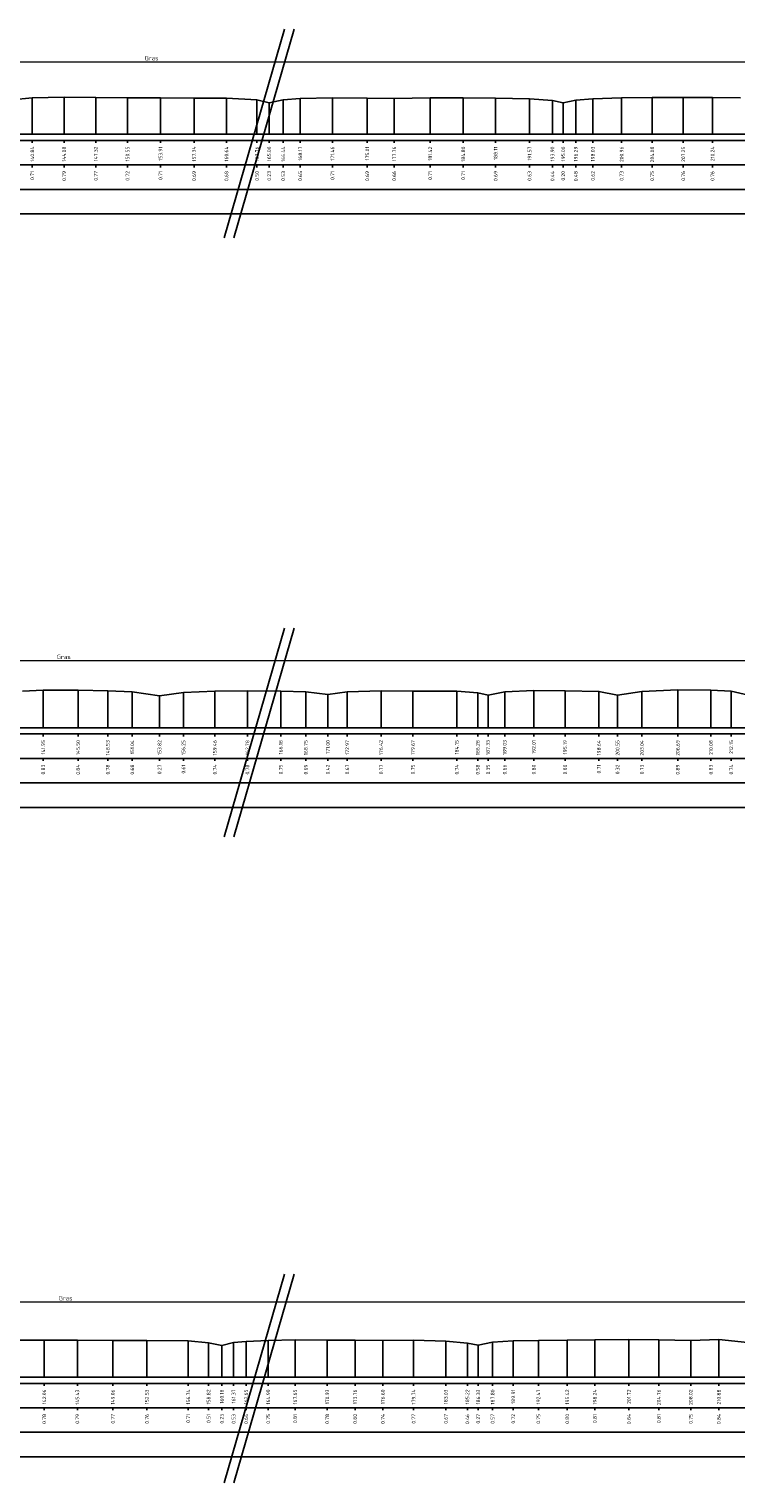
# Model space of a CAD drawing. Header units: metres. Extents: x 132725 to 140175, y 414354 to 417094.
# Tile 30 of 40: x 139991 to 140063, y 416609 to 416757. Entities that reach past the tile are written whole.
import ezdxf
from ezdxf.enums import TextEntityAlignment as Align

# ---------------------------------------------------------------- set-up
doc = ezdxf.new("R2010")
doc.units = ezdxf.units.M
doc.header["$PDMODE"] = 35
doc.header["$PDSIZE"] = 0.075
doc.layers.get('Defpoints').update_dxf_attribs({"true_color": 0x806000})
for name, color, linetype, lineweight in [('B-ME-GW-MAAIVELD-GD', 8, 'GW-MAAIVELD', 25), ('X-XX-AL-DETAIL1-M', 7, 'Continuous', 18), ('X-XX-AL-TEKENBLAD_KADER_AFSNIJMARKERING-G', 7, 'Continuous', 25)]:
    doc.layers.add(name, color=color, linetype=linetype, lineweight=lineweight)
doc.layers.add('X-ME-AL-PROFIELRASTER-S', color=7, linetype='Continuous')
doc.styles.add('NLCS-ISO-ANNOTATIEF-T18', font='NLCS-ISO.ttf', dxfattribs={"height": 1.8})
doc.styles.add('NLCS-ISO-ANNOTATIVE-T18', font='NLCS-ISO.ttf', dxfattribs={"height": 1.8})
doc.linetypes.add('GW-MAAIVELD', pattern='A,12,[40,NLCS.SHX,S=1,R=0,X=0,Y=-0.5],12', length=24)
doc.dimstyles.new('NLCS-ANNOTATIEF-T18-PIJL_L2_H0', dxfattribs={"dimtxt": 2.5, "dimasz": 1.8, "dimexe": 2, "dimexo": 2, "dimgap": 0.7, "dimtad": 1, "dimzin": 0, "dimdsep": 46, "dimtxsty": 'NLCS-ISO-ANNOTATIEF-T18', "dimcen": 0, "dimdle": 2, "dimclrd": 256, "dimclre": 256, "dimclrt": 10, "dimaunit": 2, "dimadec": 0, "dimazin": 0, "dimtfac": 1, "dimtdec": 3, "dimtofl": 0, "dimtmove": 0, "dimatfit": 3, "dimfxl": 2, "dimfxlon": 1, "dimtfillclr": 256, "dimtolj": 1, "dimtzin": 0, "dimlwd": -1, "dimlwe": -1, "dimarcsym": 0})

# ---------------------------------------------------------------- blocks, each defined once
blk = doc.blocks.new('SAL-PROFIELRASTER_BALK_EIND1-D')
at = {"color": 0, "linetype": 'ByBlock', "lineweight": -2, "flags": 128}
for points in [[(0, 0), (1, 0)], [(0, -2.5), (1, -2.5)], [(0, -12.5), (1, -12.5)]]:
    blk.add_lwpolyline(points, dxfattribs=at)
blk = doc.blocks.new('SAL-PROFIELRASTER_BALK_EIND2-D')
at = {"color": 0, "linetype": 'ByBlock', "lineweight": -2}
blk.add_line((1, -12.5), (0, -12.5), dxfattribs=at)
blk = doc.blocks.new('SAL-PROFIELRASTER_BALK_DATA-D')
at = {"color": 0, "linetype": 'ByBlock', "lineweight": -2}
blk.add_lwpolyline([(0, -3.5), (0, -2.5)], dxfattribs=at)
at = {"color": 0, "linetype": 'ByBlock', "lineweight": -2, "style": 'NLCS-ISO-ANNOTATIVE-T18'}
blk.add_attdef('GETAL', text='', height=1.5, rotation=90, dxfattribs=at).set_placement((0.75, -5), align=Align.RIGHT)
blk = doc.blocks.new('SAL-PROFIELRASTER_AANHAAL-D')
at = {"color": 9, "linetype": 'ByBlock', "lineweight": -2, "flags": 128}
blk.add_lwpolyline([(0, 1), (0, 0)], dxfattribs=at)
blk = doc.blocks.new('*D32')
at = {"layer": 'Defpoints', "color": 0, "transparency": 16777216}
for p in [(139969.03, 416627.48), (139969.03, 416622.68), (140064.86, 416622.7)]:
    blk.add_point(p, dxfattribs=at)
at = {"layer": 'X-XX-AL-DETAIL1-M', "transparency": 16777216}
for p, q in [((139969.03, 416626.98), (139969.03, 416627.98)), ((140064.86, 416626.98), (140064.86, 416627.98)), ((140064.41, 416627.48), (139969.48, 416627.48))]:
    blk.add_line(p, q, dxfattribs=at)
for points in [[(139969.48, 416627.55), (139969.48, 416627.4), (139969.03, 416627.48)], [(140064.41, 416627.55), (140064.41, 416627.4), (140064.86, 416627.48)]]:
    blk.add_solid(points, dxfattribs=at)
at = {"layer": 'X-XX-AL-DETAIL1-M', "color": 10, "transparency": 16777216, "insert": (139994.36, 416627.88), "char_height": 0.45, "attachment_point": 5, "style": 'NLCS-ISO-ANNOTATIEF-T18'}
blk.add_mtext('\\A1;Gras', dxfattribs=at)
blk = doc.blocks.new('*D173')
at = {"layer": 'Defpoints', "color": 0, "transparency": 16777216}
for p in [(139987.13, 416754.08), (139987.13, 416749.6), (140071.07, 416749.6)]:
    blk.add_point(p, dxfattribs=at)
at = {"layer": 'X-XX-AL-DETAIL1-M', "transparency": 16777216}
for p, q in [((139987.13, 416753.58), (139987.13, 416754.58)), ((140070.62, 416754.08), (139987.58, 416754.08)), ((140071.07, 416753.58), (140071.07, 416754.58))]:
    blk.add_line(p, q, dxfattribs=at)
for points in [[(139987.58, 416754.15), (139987.58, 416754), (139987.13, 416754.08)], [(140070.62, 416754.15), (140070.62, 416754), (140071.07, 416754.08)]]:
    blk.add_solid(points, dxfattribs=at)
at = {"layer": 'X-XX-AL-DETAIL1-M', "color": 10, "transparency": 16777216, "insert": (140003.13, 416754.48), "char_height": 0.45, "attachment_point": 5, "style": 'NLCS-ISO-ANNOTATIEF-T18'}
blk.add_mtext('\\A1;Gras', dxfattribs=at)
blk = doc.blocks.new('*D185')
at = {"layer": 'Defpoints', "color": 0, "transparency": 16777216}
for p in [(139971.46, 416692.96), (139971.46, 416688.98), (140077.57, 416688.99)]:
    blk.add_point(p, dxfattribs=at)
at = {"layer": 'X-XX-AL-DETAIL1-M', "transparency": 16777216}
for p, q in [((139971.46, 416692.46), (139971.46, 416693.46)), ((140077.12, 416692.96), (139971.91, 416692.96)), ((140077.57, 416692.46), (140077.57, 416693.46))]:
    blk.add_line(p, q, dxfattribs=at)
for points in [[(139971.91, 416693.03), (139971.91, 416692.88), (139971.46, 416692.96)], [(140077.12, 416693.03), (140077.12, 416692.88), (140077.57, 416692.96)]]:
    blk.add_solid(points, dxfattribs=at)
at = {"layer": 'X-XX-AL-DETAIL1-M', "color": 10, "transparency": 16777216, "insert": (139994.17, 416693.36), "char_height": 0.45, "attachment_point": 5, "style": 'NLCS-ISO-ANNOTATIEF-T18'}
blk.add_mtext('\\A1;Gras', dxfattribs=at)

msp = doc.modelspace()

# ---------------------------------------------------------------- linework, layer by layer
at = {"layer": 'B-ME-GW-MAAIVELD-GD', "ltscale": 0.1}
for points in [[(139988.873, 416750.206), (139990.965, 416750.416), (139994.203, 416750.495), (139997.452, 416750.475), (140000.676, 416750.422), (140004.04, 416750.413), (140007.468, 416750.39), (140010.769, 416750.381), (140013.887, 416750.208), (140015.127, 416749.932), (140016.568, 416750.23), (140018.297, 416750.35), (140021.585, 416750.411), (140025.135, 416750.397), (140027.886, 416750.365), (140031.551, 416750.413), (140034.929, 416750.414), (140038.237, 416750.399), (140041.694, 416750.336), (140044.032, 416750.149), (140045.126, 416749.901), (140046.417, 416750.188), (140048.158, 416750.323), (140051.091, 416750.43), (140054.207, 416750.455), (140057.382, 416750.469), (140060.365, 416750.463), (140063.226, 416750.44)], [(139989.947, 416689.839), (139992.073, 416689.941), (139995.629, 416689.95), (139998.663, 416689.887), (140001.165, 416689.792), (140003.943, 416689.373), (140006.381, 416689.714), (140009.586, 416689.843), (140012.908, 416689.884), (140016.309, 416689.862), (140018.878, 416689.801), (140021.124, 416689.526), (140023.102, 416689.78), (140026.548, 416689.876), (140029.795, 416689.858), (140034.273, 416689.844), (140036.411, 416689.688), (140037.462, 416689.456), (140039.161, 416689.77), (140042.133, 416689.906), (140045.317, 416689.903), (140048.772, 416689.822), (140050.676, 416689.429), (140053.164, 416689.834), (140056.818, 416689.993), (140060.207, 416689.941), (140062.276, 416689.847), (140064.045, 416689.431)], [(139988.544, 416623.61), (139992.187, 416623.589), (139995.559, 416623.599), (139999.188, 416623.577), (140002.662, 416623.569), (140006.869, 416623.518), (140008.95, 416623.323), (140010.311, 416623.041), (140011.498, 416623.342), (140012.777, 416623.449), (140015.03, 416623.562), (140017.776, 416623.622), (140021.054, 416623.591), (140023.891, 416623.608), (140026.732, 416623.554), (140029.871, 416623.584), (140033.162, 416623.477), (140035.351, 416623.276), (140036.461, 416623.078), (140037.93, 416623.381), (140040.036, 416623.536), (140042.594, 416623.56), (140045.544, 416623.609), (140048.364, 416623.622), (140051.843, 416623.652), (140054.89, 416623.626), (140058.149, 416623.566), (140061.012, 416623.651), (140063.919, 416623.344)]]:
    msp.add_lwpolyline(points, dxfattribs=at)
at = {"layer": 'X-XX-AL-TEKENBLAD_KADER_AFSNIJMARKERING-G'}
for points in [[(140016.706, 416757.447), (140010.552, 416736.149)], [(140017.688, 416757.447), (140011.534, 416736.149)], [(140016.706, 416696.291), (140010.552, 416674.994)], [(140017.688, 416696.291), (140011.534, 416674.994)], [(140016.706, 416630.319), (140010.552, 416609.022)], [(140017.688, 416630.319), (140011.534, 416609.022)]]:
    msp.add_lwpolyline(points, dxfattribs=at)

# ---------------------------------------------------------------- block references
at = {"layer": 'X-ME-AL-PROFIELRASTER-S'}
for p, yscale in [((139990.965, 416746.705), 3.711), ((139994.203, 416746.705), 3.79), ((139997.452, 416746.705), 3.77), ((140000.676, 416746.705), 3.717), ((140004.04, 416746.705), 3.708), ((140007.468, 416746.705), 3.685), ((140010.769, 416746.705), 3.676), ((140013.887, 416746.705), 3.503), ((140015.127, 416746.705), 3.227), ((140016.568, 416746.705), 3.525), ((140018.297, 416746.705), 3.645), ((140021.585, 416746.705), 3.706), ((140025.135, 416746.705), 3.692), ((140027.886, 416746.705), 3.66), ((140031.551, 416746.705), 3.708), ((140034.929, 416746.705), 3.709), ((140038.237, 416746.705), 3.694), ((140041.694, 416746.705), 3.631), ((140044.032, 416746.705), 3.444), ((140045.126, 416746.705), 3.196), ((140046.417, 416746.705), 3.483), ((140048.158, 416746.705), 3.618), ((140051.091, 416746.705), 3.725), ((140054.207, 416746.705), 3.75), ((140057.382, 416746.705), 3.764), ((140060.365, 416746.705), 3.758), ((139992.073, 416686.108), 3.833), ((139995.629, 416686.108), 3.842), ((139998.663, 416686.108), 3.779), ((140009.586, 416686.108), 3.735), ((140012.908, 416686.108), 3.776), ((140016.309, 416686.108), 3.754), ((140026.548, 416686.108), 3.768), ((140029.795, 416686.108), 3.75), ((140034.273, 416686.108), 3.736), ((140042.133, 416686.108), 3.798), ((140045.317, 416686.108), 3.795), ((140053.164, 416686.108), 3.726), ((140056.818, 416686.108), 3.885), ((140060.207, 416686.108), 3.833), ((140062.276, 416686.108), 3.739), ((140001.165, 416686.108), 3.684), ((140003.943, 416686.108), 3.265), ((140006.381, 416686.108), 3.606), ((140018.878, 416686.108), 3.693), ((140021.124, 416686.108), 3.418), ((140023.102, 416686.108), 3.672), ((140036.411, 416686.108), 3.58), ((140037.462, 416686.108), 3.348), ((140039.161, 416686.108), 3.662), ((140048.772, 416686.108), 3.714), ((140050.676, 416686.108), 3.321), ((139992.187, 416619.812), 3.777), ((139995.559, 416619.812), 3.787), ((139999.188, 416619.812), 3.765), ((140002.662, 416619.812), 3.757), ((140006.869, 416619.812), 3.706), ((140008.95, 416619.812), 3.511), ((140010.311, 416619.812), 3.229), ((140011.498, 416619.812), 3.53), ((140012.777, 416619.812), 3.637), ((140015.03, 416619.812), 3.75), ((140017.776, 416619.812), 3.81), ((140023.891, 416619.812), 3.796), ((140026.732, 416619.812), 3.742), ((140029.871, 416619.812), 3.772), ((140033.162, 416619.812), 3.665), ((140035.351, 416619.812), 3.464), ((140036.461, 416619.812), 3.266), ((140037.93, 416619.812), 3.569), ((140040.036, 416619.812), 3.724), ((140042.594, 416619.812), 3.748), ((140045.544, 416619.812), 3.797), ((140048.364, 416619.812), 3.81), ((140051.843, 416619.812), 3.84), ((140054.89, 416619.812), 3.814), ((140058.149, 416619.812), 3.754), ((140061.012, 416619.812), 3.839)]:
    msp.add_blockref('SAL-PROFIELRASTER_AANHAAL-D', p, dxfattribs=dict(at, yscale=yscale))
for name, p, xscale, yscale, zscale in [('SAL-PROFIELRASTER_BALK_EIND1-D', (139850.128, 416746.705), 308, 0.25, 303.9164703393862), ('SAL-PROFIELRASTER_BALK_EIND2-D', (139850.128, 416744.205), 308, 0.25, 303.9164703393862), ('SAL-PROFIELRASTER_BALK_EIND2-D', (139850.128, 416741.705), 308, 0.25, 303.9164703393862), ('SAL-PROFIELRASTER_BALK_EIND1-D', (139850.128, 416686.108), 301, 0.25, 298.1629263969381), ('SAL-PROFIELRASTER_BALK_EIND2-D', (139850.128, 416683.608), 301, 0.25, 298.1629263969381), ('SAL-PROFIELRASTER_BALK_EIND2-D', (139850.128, 416681.108), 301, 0.25, 298.1629263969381), ('SAL-PROFIELRASTER_AANHAAL-D', (140021.054, 416619.812), 0.7907512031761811, 3.778999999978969, 0.7907512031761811), ('SAL-PROFIELRASTER_BALK_EIND1-D', (139850.128, 416619.812), 287.3520010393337, 0.25, 287.3520010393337), ('SAL-PROFIELRASTER_BALK_EIND2-D', (139850.128, 416617.312), 287.3520010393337, 0.25, 287.3520010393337), ('SAL-PROFIELRASTER_BALK_EIND2-D', (139850.128, 416614.812), 287.3520010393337, 0.25, 287.3520010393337)]:
    msp.add_blockref(name, p, dxfattribs=dict(at, xscale=xscale, yscale=yscale, zscale=zscale))
at = {"layer": 'X-ME-AL-PROFIELRASTER-S', "xscale": 0.25, "yscale": 0.25, "zscale": 0.25}
for p, values in [((139990.965, 416746.705), {'GETAL': '140.84'}), ((139994.203, 416746.705), {'GETAL': '144.08'}), ((139997.452, 416746.705), {'GETAL': '147.32'}), ((140000.676, 416746.705), {'GETAL': '150.55'}), ((140004.04, 416746.705), {'GETAL': '153.91'}), ((140007.468, 416746.705), {'GETAL': '157.34'}), ((140010.769, 416746.705), {'GETAL': '160.64'}), ((140013.887, 416746.705), {'GETAL': '163.76'}), ((140015.127, 416746.705), {'GETAL': '165.00'}), ((140016.568, 416746.705), {'GETAL': '166.44'}), ((140018.297, 416746.705), {'GETAL': '168.17'}), ((140021.585, 416746.705), {'GETAL': '171.46'}), ((140025.135, 416746.705), {'GETAL': '175.01'}), ((140027.886, 416746.705), {'GETAL': '177.76'}), ((140031.551, 416746.705), {'GETAL': '181.42'}), ((140034.929, 416746.705), {'GETAL': '184.80'}), ((140038.237, 416746.705), {'GETAL': '188.11'}), ((140041.694, 416746.705), {'GETAL': '191.57'}), ((140044.032, 416746.705), {'GETAL': '193.90'}), ((140045.126, 416746.705), {'GETAL': '195.00'}), ((140046.417, 416746.705), {'GETAL': '196.29'}), ((140048.158, 416746.705), {'GETAL': '198.03'}), ((140051.091, 416746.705), {'GETAL': '200.96'}), ((140054.207, 416746.705), {'GETAL': '204.08'}), ((140057.382, 416746.705), {'GETAL': '207.25'}), ((140060.365, 416746.705), {'GETAL': '210.24'}), ((139990.965, 416744.205), {'GETAL': '0.71'}), ((139994.203, 416744.205), {'GETAL': '0.79'}), ((139997.452, 416744.205), {'GETAL': '0.77'}), ((140000.676, 416744.205), {'GETAL': '0.72'}), ((140004.04, 416744.205), {'GETAL': '0.71'}), ((140007.468, 416744.205), {'GETAL': '0.69'}), ((140010.769, 416744.205), {'GETAL': '0.68'}), ((140013.887, 416744.205), {'GETAL': '0.50'}), ((140015.127, 416744.205), {'GETAL': '0.23'}), ((140016.568, 416744.205), {'GETAL': '0.53'}), ((140018.297, 416744.205), {'GETAL': '0.65'}), ((140021.585, 416744.205), {'GETAL': '0.71'}), ((140025.135, 416744.205), {'GETAL': '0.69'}), ((140027.886, 416744.205), {'GETAL': '0.66'}), ((140031.551, 416744.205), {'GETAL': '0.71'}), ((140034.929, 416744.205), {'GETAL': '0.71'}), ((140038.237, 416744.205), {'GETAL': '0.69'}), ((140041.694, 416744.205), {'GETAL': '0.63'}), ((140044.032, 416744.205), {'GETAL': '0.44'}), ((140045.126, 416744.205), {'GETAL': '0.20'}), ((140046.417, 416744.205), {'GETAL': '0.48'}), ((140048.158, 416744.205), {'GETAL': '0.62'}), ((140051.091, 416744.205), {'GETAL': '0.73'}), ((140054.207, 416744.205), {'GETAL': '0.75'}), ((140057.382, 416744.205), {'GETAL': '0.76'}), ((140060.365, 416744.205), {'GETAL': '0.76'}), ((139992.073, 416686.108), {'GETAL': '141.95'}), ((139995.629, 416686.108), {'GETAL': '145.50'}), ((139998.663, 416686.108), {'GETAL': '148.53'}), ((140001.165, 416686.108), {'GETAL': '151.04'}), ((140003.943, 416686.108), {'GETAL': '153.82'}), ((140006.381, 416686.108), {'GETAL': '156.25'}), ((140009.586, 416686.108), {'GETAL': '159.46'}), ((140012.908, 416686.108), {'GETAL': '162.78'}), ((140016.309, 416686.108), {'GETAL': '166.18'}), ((140018.878, 416686.108), {'GETAL': '168.75'}), ((140021.124, 416686.108), {'GETAL': '171.00'}), ((140023.102, 416686.108), {'GETAL': '172.97'}), ((140026.548, 416686.108), {'GETAL': '176.42'}), ((140029.795, 416686.108), {'GETAL': '179.67'}), ((140034.273, 416686.108), {'GETAL': '184.15'}), ((140036.411, 416686.108), {'GETAL': '186.28'}), ((140037.462, 416686.108), {'GETAL': '187.33'}), ((140039.161, 416686.108), {'GETAL': '189.03'}), ((140042.133, 416686.108), {'GETAL': '192.01'}), ((140045.317, 416686.108), {'GETAL': '195.19'}), ((140048.772, 416686.108), {'GETAL': '198.64'}), ((140050.676, 416686.108), {'GETAL': '200.55'}), ((140053.164, 416686.108), {'GETAL': '203.04'}), ((140056.818, 416686.108), {'GETAL': '206.69'}), ((140060.207, 416686.108), {'GETAL': '210.08'}), ((140062.276, 416686.108), {'GETAL': '212.15'}), ((139992.073, 416683.608), {'GETAL': '0.83'}), ((139995.629, 416683.608), {'GETAL': '0.84'}), ((139998.663, 416683.608), {'GETAL': '0.78'}), ((140001.165, 416683.608), {'GETAL': '0.68'}), ((140003.943, 416683.608), {'GETAL': '0.27'}), ((140006.381, 416683.608), {'GETAL': '0.61'}), ((140009.586, 416683.608), {'GETAL': '0.74'}), ((140012.908, 416683.608), {'GETAL': '0.78'}), ((140016.309, 416683.608), {'GETAL': '0.75'}), ((140018.878, 416683.608), {'GETAL': '0.69'}), ((140021.124, 416683.608), {'GETAL': '0.42'}), ((140023.102, 416683.608), {'GETAL': '0.67'}), ((140026.548, 416683.608), {'GETAL': '0.77'}), ((140029.795, 416683.608), {'GETAL': '0.75'}), ((140034.273, 416683.608), {'GETAL': '0.74'}), ((140036.411, 416683.608), {'GETAL': '0.58'}), ((140037.462, 416683.608), {'GETAL': '0.35'}), ((140039.161, 416683.608), {'GETAL': '0.66'}), ((140042.133, 416683.608), {'GETAL': '0.80'}), ((140045.317, 416683.608), {'GETAL': '0.80'}), ((140048.772, 416683.608), {'GETAL': '0.71'}), ((140050.676, 416683.608), {'GETAL': '0.32'}), ((140053.164, 416683.608), {'GETAL': '0.73'}), ((140056.818, 416683.608), {'GETAL': '0.89'}), ((140060.207, 416683.608), {'GETAL': '0.83'}), ((140062.276, 416683.608), {'GETAL': '0.74'}), ((139992.187, 416619.812), {'GETAL': '142.06'}), ((139995.559, 416619.812), {'GETAL': '145.43'}), ((139999.188, 416619.812), {'GETAL': '149.06'}), ((140002.662, 416619.812), {'GETAL': '152.53'}), ((140006.869, 416619.812), {'GETAL': '156.74'}), ((140008.95, 416619.812), {'GETAL': '158.82'}), ((140010.311, 416619.812), {'GETAL': '160.18'}), ((140011.498, 416619.812), {'GETAL': '161.37'}), ((140012.777, 416619.812), {'GETAL': '162.65'}), ((140015.03, 416619.812), {'GETAL': '164.90'}), ((140017.776, 416619.812), {'GETAL': '167.65'}), ((140021.054, 416619.812), {'GETAL': '170.93'}), ((140023.891, 416619.812), {'GETAL': '173.76'}), ((140026.732, 416619.812), {'GETAL': '176.60'}), ((140029.871, 416619.812), {'GETAL': '179.74'}), ((140033.162, 416619.812), {'GETAL': '183.03'}), ((140035.351, 416619.812), {'GETAL': '185.22'}), ((140036.461, 416619.812), {'GETAL': '186.33'}), ((140037.93, 416619.812), {'GETAL': '187.80'}), ((140040.036, 416619.812), {'GETAL': '189.91'}), ((140042.594, 416619.812), {'GETAL': '192.47'}), ((140045.544, 416619.812), {'GETAL': '195.42'}), ((140048.364, 416619.812), {'GETAL': '198.24'}), ((140051.843, 416619.812), {'GETAL': '201.72'}), ((140054.89, 416619.812), {'GETAL': '204.76'}), ((140058.149, 416619.812), {'GETAL': '208.02'}), ((140061.012, 416619.812), {'GETAL': '210.88'}), ((139992.187, 416617.312), {'GETAL': '0.78'}), ((139995.559, 416617.312), {'GETAL': '0.79'}), ((139999.188, 416617.312), {'GETAL': '0.77'}), ((140002.662, 416617.312), {'GETAL': '0.76'}), ((140006.869, 416617.312), {'GETAL': '0.71'}), ((140008.95, 416617.312), {'GETAL': '0.51'}), ((140010.311, 416617.312), {'GETAL': '0.23'}), ((140011.498, 416617.312), {'GETAL': '0.53'}), ((140012.777, 416617.312), {'GETAL': '0.64'}), ((140015.03, 416617.312), {'GETAL': '0.75'}), ((140017.776, 416617.312), {'GETAL': '0.81'}), ((140021.054, 416617.312), {'GETAL': '0.78'}), ((140023.891, 416617.312), {'GETAL': '0.80'}), ((140026.732, 416617.312), {'GETAL': '0.74'}), ((140029.871, 416617.312), {'GETAL': '0.77'}), ((140033.162, 416617.312), {'GETAL': '0.67'}), ((140035.351, 416617.312), {'GETAL': '0.46'}), ((140036.461, 416617.312), {'GETAL': '0.27'}), ((140037.93, 416617.312), {'GETAL': '0.57'}), ((140040.036, 416617.312), {'GETAL': '0.72'}), ((140042.594, 416617.312), {'GETAL': '0.75'}), ((140045.544, 416617.312), {'GETAL': '0.80'}), ((140048.364, 416617.312), {'GETAL': '0.81'}), ((140051.843, 416617.312), {'GETAL': '0.84'}), ((140054.89, 416617.312), {'GETAL': '0.81'}), ((140058.149, 416617.312), {'GETAL': '0.75'}), ((140061.012, 416617.312), {'GETAL': '0.84'})]:
    msp.add_blockref('SAL-PROFIELRASTER_BALK_DATA-D', p, dxfattribs=at).add_auto_attribs(values)

# ---------------------------------------------------------------- dimensions: what is measured, and where the dimension line sits
at = {"layer": 'X-XX-AL-DETAIL1-M'}
for base, p1, p2, picture, middle in [((139987.127, 416754.079), (140071.072, 416749.595), (139987.127, 416749.604), '*D173', (140003.125, 416754.079)), ((139971.461, 416692.955), (140077.575, 416688.989), (139971.461, 416688.98), '*D185', (139994.173, 416692.955)), ((139969.03, 416627.475), (140064.858, 416622.701), (139969.03, 416622.681), '*D32', (139994.357, 416627.475))]:
    dim = msp.add_linear_dim(base=base, p1=p1, p2=p2, text='Gras', dimstyle='NLCS-ANNOTATIEF-T18-PIJL_L2_H0', dxfattribs=at)
    dim.commit()
    dim.dimension.update_dxf_attribs({"geometry": picture, "text_midpoint": middle, "dimtype": 160})

doc.saveas('drawing.dxf')
